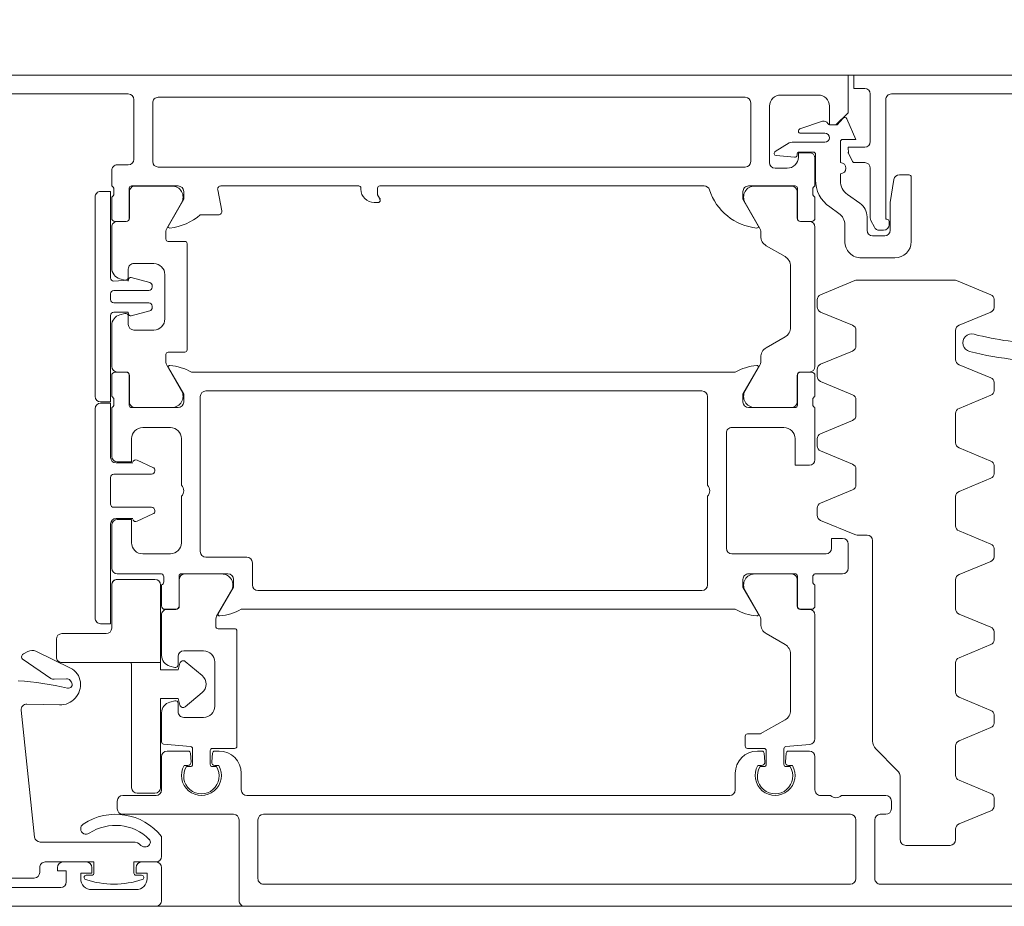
# Model space of a CAD drawing. Header units: centimetres. Extents: x -1631 to 21770, y -8842 to 3590.
# Tile 34 of 142: x 344.3 to 353.19, y 1012.48 to 1020.48. Entities that reach past the tile are written whole.
import ezdxf

# ---------------------------------------------------------------- set-up
doc = ezdxf.new("R2010")
doc.units = ezdxf.units.CM
doc.linetypes.add('Dash', pattern=[60, 30, -30])
for name, color, linetype, lineweight in [('A-DETL', 90, 'Continuous', 9), ('A-DETL-GENF', 92, 'Continuous', 9), ('A-DOOR', 31, 'Continuous', 13)]:
    doc.layers.add(name, color=color, linetype=linetype, lineweight=lineweight)

# ---------------------------------------------------------------- blocks, each defined once
blk = doc.blocks.new('Schueco_FWS_ADS-75-SimplySmart_inw_Family-02 - FWS SI insert unit 90-2368450-6_piętro IV __13_80 m_ - stan projektowany')
at = {"layer": 'A-DETL-GENF'}
for p, q in [((74.6, 0.9), (-74.6, 0.9)), ((-75.5, -6.6), (75.5, -6.6))]:
    blk.add_line(p, q, dxfattribs=at)
at = {"layer": 'A-DOOR'}
for p, q in [((58.95, 0.9), (67.55, 0.9)), ((68.35, 0.9), (74.5, 0.9)), ((67.6, 0.85), (67.6, 0.12)), ((68.3, 0.55), (68.3, 0.85)), ((68.93, 0.75), (68.53, 0.75)), ((70.5, 0.73), (69.21, 0.73)), ((61.81, 0.7), (59.81, 0.7)), ((61.86, 0.12), (61.86, 0.65)), ((62.03, 0.65), (62.03, 0.12)), ((67.38, 0.7), (62.08, 0.7)), ((67.43, 0.12), (67.43, 0.65)), ((69.45, 0.645), (70.3, 0.645)), ((68.53, 0.62), (68.48, 0.62)), ((68.98, 0.62), (68.93, 0.62)), ((69.4, 0.55), (69.4, 0.595)), ((68.3, 0.27), (68.3, 0.45)), ((68.48, 0.5), (68.35, 0.5)), ((69.19, 0.5), (68.98, 0.5)), ((61.13, 0.2034), (61.13, 0.3)), ((61.18, 0.35), (61.58, 0.35)), ((61.63, 0.3), (61.63, -0.2586)), ((69.3968, 0.32), (68.5571, 0.32)), ((69.5668, -0.8688), (69.4466, 0.2752)), ((60.8109, 0.0378), (61.0991, 0.1572)), ((61.71, -0.05), (61.71, 0.02)), ((61.76, 0.07), (61.81, 0.07)), ((62.08, 0.07), (67.38, 0.07)), ((67.65, 0.07), (68.65, 0.07)), ((68.7, 0.02), (68.7, -0.05)), ((60.7804, -0.0022), (60.7804, -0.0778)), ((61.0991, -0.2372), (60.8109, -0.1178)), ((62.16, -0.1), (61.76, -0.1)), ((62.35, -0.1), (62.26, -0.1)), ((62.4, -0.45), (62.4, -0.15)), ((63.12, -0.15), (63.12, -0.3)), ((67.53, -0.1), (63.17, -0.1)), ((67.58, -0.3), (67.58, -0.15)), ((68.3, -0.15), (68.3, -0.45)), ((68.65, -0.1), (68.35, -0.1)), ((61.13, -0.5466), (61.13, -0.2834)), ((61.6593, -0.3293), (61.8507, -0.5207)), ((62.6041, -0.37), (62.6375, -0.37)), ((62.66, -0.36), (62.6244, -0.36)), ((62.6674, -0.4026), (62.6605, -0.4817)), ((62.68, -0.5217), (62.68, -0.38)), ((62.84, -0.38), (62.84, -0.505)), ((62.8595, -0.4817), (62.8526, -0.4026)), ((62.8956, -0.36), (62.86, -0.36)), ((62.8825, -0.37), (62.9159, -0.37)), ((67.7841, -0.37), (67.8175, -0.37)), ((67.8044, -0.36), (67.84, -0.36)), ((67.8474, -0.4026), (67.8405, -0.4817)), ((67.86, -0.38), (67.86, -0.505)), ((68.02, -0.5217), (68.02, -0.38)), ((68.0395, -0.4817), (68.0326, -0.4026)), ((68.04, -0.36), (68.0756, -0.36)), ((68.0625, -0.37), (68.0959, -0.37)), ((62.6405, -0.5), (62.45, -0.5)), ((62.86, -0.525), (63.01, -0.525)), ((62.92, -0.5), (62.8795, -0.5)), ((67.84, -0.525), (67.64, -0.525)), ((67.8205, -0.5), (67.78, -0.5)), ((68.25, -0.5), (68.0595, -0.5)), ((60.8109, -0.7122), (61.0991, -0.5928)), ((61.88, -0.5914), (61.88, -2.4)), ((62.4, -1.729), (62.4, -0.6103)), ((62.4456, -0.5605), (62.6617, -0.5416)), ((63.03, -0.545), (63.03, -0.635)), ((67.62, -0.545), (67.62, -1.585)), ((68.2817, -0.5629), (68.0383, -0.5416)), ((68.3, -0.8457), (68.3, -0.5828)), ((60.7804, -0.7522), (60.7804, -0.8278)), ((61.0991, -0.9872), (60.8109, -0.8678)), ((62.62, -0.8686), (62.62, -1.3755)), ((67.92, -0.805), (68.1, -0.805)), ((68.15, -0.855), (68.15, -0.93)), ((67.82, -1.305), (67.82, -0.905)), ((68.1815, -0.9541), (68.2259, -0.9422)), ((69.2213, -0.9169), (69.5159, -0.9241)), ((61.13, -1.2966), (61.13, -1.0334)), ((69.1139, -1.1235), (69.1247, -1.1379)), ((69.1588, -1.1538), (69.2689, -1.148)), ((69.2995, -1.1565), (69.5506, -1.3259)), ((68.15, -1.28), (68.15, -1.355)), ((68.2259, -1.2678), (68.1815, -1.2559)), ((69.436, -1.4019), (69.1219, -1.2487)), ((60.8109, -1.4622), (61.0991, -1.3428)), ((68.1, -1.405), (67.92, -1.405)), ((68.3, -1.729), (68.3, -1.3643)), ((69.5479, -1.3772), (69.5061, -1.3995)), ((60.7804, -1.5022), (60.7804, -1.5778)), ((62.67, -1.4621), (62.84, -1.5602)), ((61.0991, -1.7372), (60.8109, -1.6178)), ((62.89, -1.6469), (62.89, -1.6915)), ((67.64, -1.605), (67.79, -1.605)), ((67.81, -1.625), (67.81, -1.6915)), ((62.8967, -1.7165), (63.0309, -1.949)), ((67.8033, -1.7165), (67.6691, -1.949)), ((68.9, -3.59), (68.9, -1.7)), ((61.13, -2.0466), (61.13, -1.7834)), ((62.4, -2), (62.4, -1.81)), ((62.43, -1.78), (62.529, -1.78)), ((62.53, -1.779), (62.45, -1.779)), ((62.559, -1.81), (62.559, -2.08)), ((62.56, -2.049), (62.56, -1.809)), ((63.12, -1.78), (67.58, -1.78)), ((68.14, -2.049), (68.14, -1.809)), ((68.141, -2.08), (68.141, -1.81)), ((68.17, -1.779), (68.25, -1.779)), ((68.171, -1.78), (68.27, -1.78)), ((68.3, -1.81), (68.3, -2)), ((67.43, -1.95), (63.42, -1.95)), ((62.42, -2.0717), (62.42, -2.0283)), ((63.37, -2), (63.37, -2.8)), ((67.48, -2.2), (67.48, -2)), ((68.28, -2.0283), (68.28, -2.0717)), ((60.8109, -2.2122), (61.0991, -2.0928)), ((62.15, -2.1), (62.4, -2.1)), ((62.579, -2.1), (63, -2.1)), ((62.9443, -2.099), (62.61, -2.099)), ((67.7, -2.1), (68.121, -2.1)), ((67.7557, -2.099), (68.09, -2.099)), ((68.3, -2.1), (68.7, -2.1)), ((62.1, -2.37), (62.1, -2.15)), ((68.75, -2.15), (68.75, -2.54)), ((60.7804, -2.2522), (60.7804, -2.3278)), ((63.15, -2.28), (62.3, -2.28)), ((67.9, -2.25), (67.53, -2.25)), ((67.95, -3.7), (67.95, -2.3)), ((68.47, -2.28), (68.22, -2.28)), ((61.0991, -2.4872), (60.8109, -2.3678)), ((63.2, -3.37), (63.2, -2.33)), ((68.12, -2.38), (68.12, -2.8)), ((61.93, -2.45), (62.0201, -2.45)), ((62.0392, -2.4538), (62.3491, -2.5822)), ((61.13, -2.7966), (61.13, -2.5334)), ((68.5194, -2.5739), (68.3773, -2.6402)), ((62.38, -2.6284), (62.38, -2.6916)), ((68.71, -2.6), (68.56, -2.6)), ((62.3491, -2.7378), (62.0609, -2.8572)), ((68.36, -2.6674), (68.36, -2.67)), ((68.39, -2.7), (68.73, -2.7)), ((68.76, -2.73), (68.76, -2.97)), ((60.8109, -2.9622), (61.0991, -2.8428)), ((62.03, -2.9034), (62.03, -3.0433)), ((63.37, -2.9), (63.37, -3.7)), ((68.12, -2.9), (68.12, -3.32)), ((60.7804, -3.0022), (60.7804, -3.0778)), ((68.73, -3), (68.39, -3)), ((62.0609, -3.0895), (62.3491, -3.2089)), ((68.36, -3.03), (68.36, -3.0326)), ((68.3773, -3.0598), (68.5194, -3.1261)), ((68.56, -3.1), (68.71, -3.1)), ((61.0991, -3.2372), (60.8109, -3.1178)), ((62.4, -3.6), (62.4, -3.13)), ((68.75, -3.16), (68.75, -3.6)), ((61.13, -3.5466), (61.13, -3.2834)), ((62.38, -3.2551), (62.38, -3.3182)), ((62.3491, -3.3644), (62.0609, -3.4838)), ((62.68, -3.42), (63.15, -3.42)), ((68.22, -3.42), (68.47, -3.42)), ((62.03, -3.53), (62.03, -3.67)), ((60.8109, -3.7122), (61.0991, -3.5928)), ((62.42, -3.6717), (62.42, -3.6283)), ((62.559, -3.62), (62.559, -3.89)), ((63, -3.6), (62.579, -3.6)), ((62.61, -3.601), (62.9443, -3.601)), ((68.571, -3.6), (68.15, -3.6)), ((68.54, -3.601), (68.2057, -3.601)), ((68.591, -3.89), (68.591, -3.62)), ((68.73, -3.6283), (68.73, -3.6717)), ((62.0609, -3.7162), (62.3491, -3.8356)), ((62.4, -3.89), (62.4, -3.7)), ((62.56, -3.891), (62.56, -3.651)), ((68.59, -3.891), (68.59, -3.651)), ((68.75, -3.7), (68.75, -3.89)), ((68.9, -5.5007), (68.9, -3.7007)), ((60.7804, -3.7522), (60.7804, -3.8278)), ((63.0309, -3.751), (62.8967, -3.9835)), ((63.42, -3.75), (67.9, -3.75)), ((68.119, -3.751), (68.2533, -3.9835)), ((61.0991, -3.9872), (60.8109, -3.8678)), ((62.38, -3.8818), (62.38, -3.9449)), ((62.3491, -3.9911), (62.0609, -4.1105)), ((62.4, -5.229), (62.4, -3.971)), ((62.529, -3.92), (62.43, -3.92)), ((62.45, -3.921), (62.53, -3.921)), ((68.03, -3.92), (63.12, -3.92)), ((68.7, -3.921), (68.62, -3.921)), ((68.72, -3.92), (68.621, -3.92)), ((68.75, -4.3407), (68.75, -3.971)), ((61.13, -4.2966), (61.13, -4.0334)), ((62.89, -4.0085), (62.89, -4.0531)), ((68.26, -4.0085), (68.26, -4.08)), ((62.03, -4.1567), (62.03, -4.2966)), ((62.84, -4.1398), (62.67, -4.2379)), ((68.07, -4.12), (68.07, -5.08)), ((68.24, -4.1), (68.09, -4.1)), ((60.8109, -4.4622), (61.0991, -4.3428)), ((62.0609, -4.3428), (62.3491, -4.4622)), ((62.62, -4.3245), (62.62, -4.8755)), ((68.37, -4.3), (68.55, -4.3)), ((68.6, -4.35), (68.6, -4.425)), ((68.27, -4.8), (68.27, -4.4)), ((68.574, -4.4285), (68.4065, -4.4734)), ((68.6315, -4.4491), (68.6759, -4.4372)), ((60.7804, -4.5022), (60.7804, -4.5778)), ((62.38, -4.5084), (62.38, -4.5716)), ((68.3843, -4.5024), (68.3843, -4.5157)), ((61.1208, -4.7462), (60.8109, -4.6178)), ((62.3491, -4.6178), (62.0392, -4.7462)), ((68.4143, -4.5457), (68.73, -4.5457)), ((68.76, -4.5757), (68.76, -4.6257)), ((68.3843, -4.6857), (68.3843, -4.6989)), ((68.73, -4.6557), (68.4143, -4.6557)), ((62.0201, -4.75), (61.1399, -4.75)), ((68.4065, -4.7279), (68.574, -4.7728)), ((68.6, -4.775), (68.6, -4.85)), ((68.6759, -4.7628), (68.6315, -4.7509)), ((68.75, -5.229), (68.75, -4.8593)), ((61.68, -4.95), (61.98, -4.95)), ((62.67, -4.9621), (62.84, -5.0602)), ((68.55, -4.9), (68.37, -4.9)), ((61.53, -5.68), (61.53, -5.1)), ((61.88, -5.15), (61.77, -5.15)), ((62.13, -5.1), (62.13, -5.2494)), ((62.89, -5.1469), (62.89, -5.1915)), ((68.09, -5.1), (68.24, -5.1)), ((68.26, -5.12), (68.26, -5.1915)), ((61.78, -5.2), (61.8184, -5.2)), ((61.863, -5.2273), (61.8945, -5.2893)), ((61.93, -5.3219), (61.93, -5.2)), ((62.8967, -5.2165), (63.0309, -5.449)), ((68.2533, -5.2165), (68.119, -5.449)), ((61.73, -5.28), (61.73, -5.25)), ((61.9, -5.312), (61.9, -5.76)), ((62.4, -5.5), (62.4, -5.31)), ((62.43, -5.28), (62.529, -5.28)), ((62.53, -5.279), (62.45, -5.279)), ((62.559, -5.31), (62.559, -5.58)), ((62.56, -5.549), (62.56, -5.309)), ((68.59, -5.549), (68.59, -5.309)), ((68.591, -5.58), (68.591, -5.31)), ((68.62, -5.279), (68.7, -5.279)), ((68.621, -5.28), (68.72, -5.28)), ((68.75, -5.31), (68.75, -5.5)), ((62.1833, -5.3518), (62.2671, -5.4104)), ((67.7931, -5.5643), (67.7564, -5.3757)), ((67.7859, -5.34), (67.95, -5.34)), ((62.106, -5.5233), (61.994, -5.4448)), ((66.345, -5.45), (66.38, -5.45)), ((62.4, -5.85), (62.4, -5.6)), ((62.42, -5.5717), (62.42, -5.5283)), ((62.579, -5.6), (63, -5.6)), ((62.9443, -5.599), (62.61, -5.599)), ((63.4, -5.6), (66.33, -5.6)), ((66.5, -5.57), (66.5, -5.58)), ((66.52, -5.6), (67.7636, -5.6)), ((68.15, -5.6), (68.571, -5.6)), ((68.2057, -5.599), (68.54, -5.599)), ((68.73, -5.5283), (68.73, -5.5717)), ((68.75, -5.6), (68.75, -5.74)), ((62.17, -5.71), (62.17, -5.6461)), ((62.395, -5.6562), (62.395, -5.885)), ((61.6374, -5.7), (61.55, -5.7)), ((62.76, -5.76), (62.65, -5.76)), ((68.33, -5.77), (63.03, -5.77)), ((61.95, -5.81), (62.0419, -5.81)), ((62.17, -6), (62.17, -5.81)), ((62.5839, -5.8582), (62.75, -5.8742)), ((62.81, -6.32), (62.81, -5.81)), ((62.98, -5.82), (62.98, -6.35)), ((68.38, -6.35), (68.38, -5.82)), ((68.55, -5.84), (68.55, -6.38)), ((68.7, -5.79), (68.6, -5.79)), ((62.415, -5.905), (62.542, -5.905)), ((62.562, -5.885), (62.562, -5.8781)), ((62.7584, -5.9112), (62.6319, -5.9878)), ((61.9, -6), (61.9, -6.43)), ((62.606, -5.995), (62.31, -5.995)), ((62.31, -6.075), (62.5299, -6.075)), ((62.5363, -6.1139), (62.3328, -6.1836)), ((63.03, -6.4), (68.33, -6.4)), ((59.4, -6.43), (61.71, -6.43)), ((62.37, -6.42), (62.71, -6.42)), ((68.6, -6.43), (69.89, -6.43))]:
    blk.add_line(p, q, dxfattribs=at)
at = {"layer": 'A-DOOR', "flags": 128}
for points in [[(68.43, 0.65), (68.43, 0.6), (68.53, 0.6), (68.53, 0.55)], [(68.93, 0.55), (68.93, 0.6), (69.03, 0.6), (69.03, 0.65)], [(69.16, 0.68), (69.16, 0.58), (69.24, 0.58), (69.24, 0.55)], [(68.35, 0.5), (68.55, 0.5), (68.55, 0.6)], [(68.91, 0.6), (68.91, 0.5), (69.35, 0.5)], [(63.01, -0.655), (62.8954, -0.655), (62.67, -0.782)], [(68.85, -1.65), (68.76, -1.65), (68.76, -2.55)], [(63.05, -2.05), (63.05, -1.98), (62.9118, -1.7407)], [(67.7881, -1.7407), (67.65, -1.98), (67.65, -2.05)], [(62.25, -2.33), (62.25, -2.42), (62.15, -2.42)], [(68.7, -2.59), (68.57, -2.59), (68.57, -2.38)], [(62.45, -3.08), (62.58, -3.08), (62.58, -3.32)], [(68.57, -3.32), (68.57, -3.11), (68.7, -3.11)], [(68.76, -3.15), (68.76, -3.64), (68.85, -3.64)], [(62.9118, -3.9593), (63.05, -3.72), (63.05, -3.65)], [(68.1, -3.65), (68.1, -3.72), (68.2381, -3.9593)], [(68.85, -3.6507), (68.76, -3.6507), (68.76, -4.4307)], [(68.73, -4.4607), (68.6, -4.4607), (68.5989, -4.4444), (68.6, -4.4607)], [(61.95, -6.48), (62.05, -6.48), (62.05, -6.6), (59.1, -6.6), (59.1, -4.65)], [(68.6, -4.7407), (68.5989, -4.757), (68.6, -4.7507), (68.73, -4.7407)], [(68.76, -4.7707), (68.76, -5.5507), (68.85, -5.5507)], [(61.72, -5.2), (61.72, -5.45), (61.6867, -5.6579)], [(63.05, -5.55), (63.05, -5.48), (62.9118, -5.2407)], [(68.2381, -5.2407), (68.1, -5.48), (68.1, -5.55)], [(61.76, -6.38), (61.76, -5.3), (61.75, -5.3)], [(66.35, -5.58), (66.35, -5.5183), (66.3309, -5.4909), (66.325, -5.47)], [(62.0597, -5.8209), (62.0978, -5.8957), (62.1, -5.95), (61.95, -5.95)], [(62.55, -5.86), (62.55, -5.9), (62.45, -5.9)], [(62.1124, -6.2064), (62.03, -6.02), (62.15, -6.02)], [(70.75, -6.6), (62.1, -6.6), (62.1, -6.26), (62.21, -6.15), (62.27, -6.15), (62.27, -6.32)], [(62.265, -6.15), (62.2, -6.15), (62.1457, -6.2116)]]:
    blk.add_lwpolyline(points, dxfattribs=at)
for points in [[(68.1342, -0.9159), (68.15, -0.975), (68.31, -0.975), (68.31, -0.17), (68.31, -0.975), (68.15, -0.975)], [(68.36, -0.12), (68.52, -0.12)], [(68.57, -0.17), (68.57, -1.27)], [(67.9337, -1.0284), (68.0859, -0.9007)], [(68.0859, -1.3093), (67.9337, -1.1816)], [(68.58, -1.3), (68.31, -1.3), (68.31, -1.235), (68.15, -1.235), (68.1342, -1.2941), (68.15, -1.235), (68.31, -1.235), (68.31, -1.3)], [(69.2, -1.3), (68.31, -1.3), (68.31, -2), (68.31, -1.3)], [(69.25, -1.51), (69.25, -1.35)], [(68.8, -1.56), (69.2, -1.56)], [(68.75, -2), (68.75, -1.61)], [(68.36, -2.05), (68.7, -2.05)]]:
    blk.add_lwpolyline(points, close=True, dxfattribs=at)
at = {"layer": 'A-DOOR'}
for centre, radius, start, end in [((67.55, 0.85), 0.05, 360, 90), ((68.35, 0.85), 0.05, 90, 180), ((68.53, 0.65), 0.1, 90, 180), ((68.93, 0.65), 0.1, 360, 90), ((69.21, 0.68), 0.05, 90, 180), ((61.81, 0.65), 0.05, 360, 90), ((62.08, 0.65), 0.05, 90, 180), ((67.38, 0.65), 0.05, 360, 90), ((68.48, 0.64), 0.02, 108.18055, 270), ((68.73, -0.1213), 0.8213, 71.81945, 108.18055), ((68.98, 0.64), 0.02, 270, 71.81945), ((69.45, 0.595), 0.05, 90, 180), ((68.35, 0.55), 0.05, 180, 270), ((68.48, 0.55), 0.05, 270, 360), ((68.53, 0.6), 0.02, 360, 90), ((68.93, 0.6), 0.02, 90, 180), ((68.98, 0.55), 0.05, 180, 270), ((69.19, 0.55), 0.05, 270, 360), ((69.35, 0.55), 0.05, 270, 0), ((68.35, 0.45), 0.05, 90, 180), ((68.45, 0.315), 0.05, 44.427, 161.96421), ((61.18, 0.3), 0.05, 90, 180), ((61.58, 0.3), 0.05, 360, 90), ((68.7147, 0.5999), 0.5299, 218.50538, 303.56001), ((68.4348, 0.3199), 0.0341, 161.96421, 225.0141), ((68.7147, 0.5999), 0.4299, 225.0141, 303.56001), ((68.5571, 0.42), 0.1, 224.427, 270), ((69.3968, 0.27), 0.05, 6, 90), ((61.08, 0.2034), 0.05, 292.5, 360), ((68.98, 0.2), 0.05, 303.56001, 123.56001), ((61.81, 0.12), 0.05, 270, 360), ((62.08, 0.12), 0.05, 180, 270), ((67.38, 0.12), 0.05, 270, 360), ((67.65, 0.12), 0.05, 180, 270), ((60.83, -0.0084), 0.05, 112.5, 172.85476), ((61.76, 0.02), 0.05, 90, 180), ((68.65, 0.02), 0.05, 0, 90), ((60.83, -0.0716), 0.05, 187.14524, 247.5), ((61.76, -0.05), 0.05, 180, 270), ((62.21, -0.1525), 0.0725, 46.39718, 133.60282), ((68.65, -0.05), 0.05, 270, 360), ((62.35, -0.15), 0.05, 360, 90), ((62.76, -0.28), 0.18, 330, 210), ((62.76, -0.275), 0.16, 327.91005, 212.08995), ((63.17, -0.15), 0.05, 90, 180), ((67.53, -0.15), 0.05, 0, 90), ((67.94, -0.28), 0.18, 330, 210), ((67.94, -0.275), 0.16, 327.91535, 212.08465), ((68.35, -0.15), 0.05, 90, 180), ((68.36, -0.17), 0.05, 90, 180), ((68.36, -0.17), 0.05, 90, 180), ((68.52, -0.17), 0.05, 0, 90), ((68.52, -0.17), 0.05, 0, 90), ((61.08, -0.2834), 0.05, 360, 67.5), ((61.73, -0.2586), 0.1, 180, 225), ((62.92, -0.3), 0.2, 270, 360), ((67.78, -0.3), 0.2, 180, 270), ((62.6375, -0.4), 0.03, 355, 90), ((62.66, -0.38), 0.02, 360, 90), ((62.86, -0.38), 0.02, 90, 180), ((62.8825, -0.4), 0.03, 90, 185), ((67.8175, -0.4), 0.03, 355, 90), ((67.84, -0.38), 0.02, 360, 90), ((68.04, -0.38), 0.02, 90, 180), ((68.0625, -0.4), 0.03, 90, 185), ((61.78, -0.5914), 0.1, 0, 45), ((62.45, -0.45), 0.05, 180, 270), ((62.6405, -0.48), 0.02, 270, 355), ((62.66, -0.5217), 0.02, 275, 360), ((62.86, -0.505), 0.02, 180, 270), ((62.8795, -0.48), 0.02, 185, 270), ((63.01, -0.545), 0.02, 360, 90), ((67.64, -0.545), 0.02, 90, 180), ((67.8205, -0.48), 0.02, 270, 355), ((67.84, -0.505), 0.02, 270, 0), ((68.04, -0.5217), 0.02, 180, 265), ((68.0595, -0.48), 0.02, 185, 270), ((68.25, -0.45), 0.05, 270, 360), ((61.08, -0.5466), 0.05, 292.5, 360), ((62.45, -0.6103), 0.05, 95, 180), ((68.28, -0.5828), 0.02, 360, 85), ((62.8954, -0.675), 0.02, 90, 120), ((63.01, -0.635), 0.02, 270, 360), ((60.83, -0.7584), 0.05, 112.5, 172.85476), ((62.72, -0.8686), 0.1, 120, 180), ((60.83, -0.8216), 0.05, 187.14524, 247.5), ((67.92, -0.905), 0.1, 90, 180), ((68.1, -0.855), 0.05, 360, 90), ((68.2, -0.8457), 0.1, 285, 360), ((69.5171, -0.8741), 0.05, 268.60815, 6), ((68.1052, -0.9237), 0.03, 15, 130), ((68.1052, -0.9237), 0.03, 15, 130), ((68.175, -0.93), 0.025, 180, 285), ((69.2168, -1.1018), 0.185, 88.60815, 187.06664), ((61.08, -1.0334), 0.05, 0, 67.5), ((67.998, -1.105), 0.1, 130, 230), ((67.998, -1.105), 0.1, 130, 230), ((69.192, -1.1049), 0.16, 187.06664, 244), ((69.1418, -1.1024), 0.035, 76.46904, 217), ((69.1567, -1.1138), 0.04, 217, 273), ((69.7349, 1.3622), 2.5, 256.46904, 266.78372), ((69.2715, -1.198), 0.05, 56, 93), ((61.08, -1.2966), 0.05, 292.5, 360), ((67.92, -1.305), 0.1, 180, 270), ((68.1052, -1.2863), 0.03, 230, 345), ((68.1052, -1.2863), 0.03, 230, 345), ((68.175, -1.28), 0.025, 75, 180), ((68.2, -1.3643), 0.1, 360, 75), ((68.62, -1.27), 0.05, 180, 216.8699), ((68.62, -1.27), 0.05, 180, 216.8699), ((69.2, -1.35), 0.05, 360, 90), ((69.2, -1.35), 0.05, 360, 90), ((69.5338, -1.3508), 0.03, 298, 56), ((62.72, -1.3755), 0.1, 180, 240), ((68.1, -1.355), 0.05, 270, 360), ((69.4685, -1.3288), 0.08, 246, 298), ((60.83, -1.5084), 0.05, 112.5, 172.85476), ((69.2, -1.51), 0.05, 270, 360), ((69.2, -1.51), 0.05, 270, 360), ((60.83, -1.5716), 0.05, 187.14524, 247.5), ((62.79, -1.6469), 0.1, 360, 60), ((67.64, -1.585), 0.02, 180, 270), ((68.8, -1.61), 0.05, 90, 180), ((68.8, -1.61), 0.05, 90, 180), ((67.79, -1.625), 0.02, 0, 90), ((68.85, -1.7), 0.05, 360, 90), ((61.08, -1.7834), 0.05, 0, 67.5), ((62.45, -1.729), 0.05, 180, 270), ((62.94, -1.6915), 0.05, 180, 210), ((62.9238, -1.7338), 0.0138, 84.67141, 210), ((62.8787, -2.2179), 0.5, 61.13954, 84.67141), ((67.8213, -2.2179), 0.5, 95.32859, 118.86046), ((67.7762, -1.7338), 0.0138, 330, 95.32859), ((67.76, -1.6915), 0.05, 330, 360), ((68.25, -1.729), 0.05, 270, 0), ((62.43, -1.81), 0.03, 90, 180), ((62.529, -1.81), 0.03, 360, 90), ((62.53, -1.809), 0.03, 360, 90), ((68.17, -1.809), 0.03, 90, 180), ((68.171, -1.81), 0.03, 90, 180), ((68.27, -1.81), 0.03, 360, 90), ((62.9443, -1.999), 0.1, 270, 30), ((63.42, -2), 0.05, 90, 180), ((67.43, -2), 0.05, 0, 90), ((67.7557, -1.999), 0.1, 150, 270), ((62.39, -2.0283), 0.03, 360, 70.52878), ((68.31, -2.0283), 0.03, 109.47122, 180), ((68.36, -2), 0.05, 180, 270), ((68.36, -2), 0.05, 180, 270), ((68.7, -2), 0.05, 270, 0), ((68.7, -2), 0.05, 270, 360), ((61.08, -2.0466), 0.05, 292.5, 0), ((62.15, -2.15), 0.05, 90, 180), ((62.39, -2.0717), 0.03, 289.47122, 360), ((62.579, -2.08), 0.02, 180, 270), ((62.61, -2.049), 0.05, 180, 270), ((63, -2.05), 0.05, 270, 0), ((67.7, -2.05), 0.05, 180, 270), ((68.09, -2.049), 0.05, 270, 360), ((68.121, -2.08), 0.02, 270, 0), ((68.31, -2.0717), 0.03, 180, 250.52878), ((68.7, -2.15), 0.05, 0, 90), ((60.83, -2.2584), 0.05, 112.5, 172.85476), ((67.53, -2.2), 0.05, 180, 270), ((62.3, -2.33), 0.05, 90, 180), ((63.15, -2.33), 0.05, 0, 90), ((67.9, -2.3), 0.05, 0, 90), ((68.22, -2.38), 0.1, 90, 180), ((68.47, -2.38), 0.1, 360, 90), ((60.83, -2.3216), 0.05, 187.14524, 247.5), ((61.93, -2.4), 0.05, 180, 270), ((62.15, -2.37), 0.05, 180, 270), ((61.08, -2.5334), 0.05, 0, 67.5), ((62.0201, -2.5), 0.05, 67.5, 90), ((68.5321, -2.6011), 0.03, 21.71176, 115), ((68.7, -2.54), 0.05, 270, 360), ((68.71, -2.55), 0.05, 270, 360), ((62.33, -2.6284), 0.05, 0, 67.5), ((68.39, -2.6674), 0.03, 115, 180), ((62.33, -2.6916), 0.05, 292.5, 0), ((68.39, -2.67), 0.03, 180, 270), ((68.73, -2.73), 0.03, 0, 90), ((61.08, -2.7966), 0.05, 292.5, 0), ((63.4225, -2.85), 0.0725, 136.39718, 223.60282), ((68.1725, -2.85), 0.0725, 136.39718, 223.60282), ((62.08, -2.9034), 0.05, 112.5, 180), ((60.83, -3.0084), 0.05, 112.5, 172.85476), ((68.39, -3.03), 0.03, 90, 180), ((68.73, -2.97), 0.03, 270, 360), ((60.83, -3.0716), 0.05, 187.14524, 247.5), ((62.08, -3.0433), 0.05, 180, 247.5), ((62.45, -3.13), 0.05, 90, 180), ((68.39, -3.0326), 0.03, 180, 245), ((68.5321, -3.0989), 0.03, 245, 338.28824), ((68.7, -3.16), 0.05, 0, 90), ((68.71, -3.15), 0.05, 0, 90), ((61.08, -3.2834), 0.05, 0, 67.5), ((62.33, -3.2551), 0.05, 0, 67.5), ((62.33, -3.3182), 0.05, 292.5, 0), ((62.68, -3.32), 0.1, 180, 270), ((63.15, -3.37), 0.05, 270, 0), ((68.22, -3.32), 0.1, 180, 270), ((68.47, -3.32), 0.1, 270, 360), ((61.08, -3.5466), 0.05, 292.5, 0), ((62.08, -3.53), 0.05, 112.5, 180), ((62.39, -3.6283), 0.03, 0, 70.52878), ((62.579, -3.62), 0.02, 90, 180), ((62.61, -3.651), 0.05, 90, 180), ((62.9443, -3.701), 0.1, 330, 90), ((63, -3.65), 0.05, 0, 90), ((68.15, -3.65), 0.05, 90, 180), ((68.2057, -3.701), 0.1, 90, 210), ((68.54, -3.651), 0.05, 360, 90), ((68.571, -3.62), 0.02, 0, 90), ((68.76, -3.6283), 0.03, 109.47122, 180), ((68.85, -3.59), 0.05, 270, 360), ((60.83, -3.7584), 0.05, 112.5, 172.85476), ((62.08, -3.67), 0.05, 180, 247.5), ((62.39, -3.6717), 0.03, 289.47122, 360), ((63.42, -3.7), 0.05, 180, 270), ((67.9, -3.7), 0.05, 270, 360), ((68.76, -3.6717), 0.03, 180, 250.52878), ((68.85, -3.7007), 0.05, 0, 90), ((60.83, -3.8216), 0.05, 187.14524, 247.5), ((62.33, -3.8818), 0.05, 0, 67.5), ((62.43, -3.89), 0.03, 180, 270), ((62.529, -3.89), 0.03, 270, 0), ((62.53, -3.891), 0.03, 270, 0), ((68.62, -3.891), 0.03, 180, 270), ((68.621, -3.89), 0.03, 180, 270), ((68.72, -3.89), 0.03, 270, 0), ((61.08, -4.0334), 0.05, 0, 67.5), ((62.33, -3.9449), 0.05, 292.5, 0), ((62.45, -3.971), 0.05, 90, 180), ((62.94, -4.0085), 0.05, 150, 180), ((62.9238, -3.9662), 0.0138, 150, 275.32859), ((62.8787, -3.4821), 0.5, 275.32859, 298.86046), ((68.2713, -3.4821), 0.5, 241.13954, 264.67141), ((68.2262, -3.9662), 0.0138, 264.67141, 30), ((68.21, -4.0085), 0.05, 0, 30), ((68.7, -3.971), 0.05, 0, 90), ((60.2674, -7.0089), 2.9943, 75.77229, 92.11829), ((62.79, -4.0531), 0.1, 300, 0), ((68.24, -4.08), 0.02, 270, 0), ((60.2677, -7.0085), 2.834, 75.78562, 88.47774), ((60.9847, -4.1842), 0.08, 254.69903, 76.52965), ((62.08, -4.1567), 0.05, 112.5, 180), ((68.09, -4.12), 0.02, 90, 180), ((62.72, -4.3245), 0.1, 120, 180), ((61.08, -4.2966), 0.05, 292.5, 0), ((62.08, -4.2966), 0.05, 180, 247.5), ((68.37, -4.4), 0.1, 90, 180), ((68.55, -4.35), 0.05, 0, 90), ((68.65, -4.3407), 0.1, 285, 0), ((68.5792, -4.4478), 0.02, 10, 105), ((68.625, -4.425), 0.025, 180, 285), ((68.73, -4.4307), 0.03, 270, 0), ((60.83, -4.5084), 0.05, 112.5, 172.85476), ((62.33, -4.5084), 0.05, 0, 67.5), ((68.4143, -4.5024), 0.03, 105, 180), ((68.4143, -4.5157), 0.03, 180, 270), ((60.83, -4.5716), 0.05, 187.14524, 247.5), ((62.33, -4.5716), 0.05, 292.5, 0), ((68.73, -4.5757), 0.03, 0, 90), ((68.4143, -4.6857), 0.03, 90, 180), ((68.4143, -4.6989), 0.03, 180, 255), ((68.73, -4.6257), 0.03, 270, 0), ((61.1399, -4.7), 0.05, 247.5, 270), ((62.0201, -4.7), 0.05, 270, 292.5), ((68.37, -4.8), 0.1, 180, 270), ((68.5792, -4.7535), 0.02, 255, 350), ((68.625, -4.775), 0.025, 75, 180), ((68.65, -4.8593), 0.1, 360, 75), ((68.73, -4.7707), 0.03, 0, 90), ((62.72, -4.8755), 0.1, 180, 240), ((68.55, -4.85), 0.05, 270, 0), ((61.68, -5.1), 0.15, 90, 180), ((61.98, -5.1), 0.15, 360, 90), ((62.79, -5.1469), 0.1, 0, 60), ((61.77, -5.2), 0.05, 90, 180), ((61.88, -5.2), 0.05, 0, 90), ((68.09, -5.08), 0.02, 180, 270), ((68.24, -5.12), 0.02, 0, 90), ((61.78, -5.25), 0.05, 90, 180), ((61.8184, -5.25), 0.05, 27, 90), ((62.45, -5.229), 0.05, 180, 270), ((62.94, -5.1915), 0.05, 180, 210), ((62.9238, -5.2338), 0.0138, 84.37742, 210), ((62.8762, -5.7177), 0.5, 17.74842, 84.37742), ((68.2782, -5.7172), 0.5, 96.14068, 131.02522), ((68.2262, -5.2338), 0.0138, 330, 96.14068), ((68.21, -5.1915), 0.05, 330, 0), ((68.7, -5.229), 0.05, 270, 0), ((61.75, -5.28), 0.02, 180, 270), ((61.85, -5.312), 0.05, 0, 27), ((62.08, -5.3219), 0.15, 180, 235), ((62.255, -5.2494), 0.125, 180, 235), ((62.43, -5.31), 0.03, 90, 180), ((62.529, -5.31), 0.03, 0, 90), ((62.53, -5.309), 0.03, 0, 90), ((68.62, -5.309), 0.03, 90, 180), ((68.621, -5.31), 0.03, 90, 180), ((68.72, -5.31), 0.03, 0, 90), ((62.095, -5.6562), 0.3, 360, 55), ((67.7859, -5.37), 0.03, 90, 191), ((62.39, -5.5283), 0.03, 0, 70.52878), ((62.9443, -5.499), 0.1, 270, 30), ((66.345, -5.47), 0.02, 90, 180), ((66.345, -5.4767), 0.02, 180, 225), ((66.33, -5.5183), 0.02, 360, 45), ((66.38, -5.57), 0.12, 360, 90), ((68.2057, -5.499), 0.1, 150, 270), ((68.76, -5.5283), 0.03, 109.47122, 180), ((68.85, -5.5007), 0.05, 270, 0), ((62.02, -5.6461), 0.15, 360, 55), ((62.39, -5.5717), 0.03, 289.47122, 0), ((62.579, -5.58), 0.02, 180, 270), ((62.61, -5.549), 0.05, 180, 270), ((63, -5.55), 0.05, 270, 0), ((63.4, -5.55), 0.05, 197.74842, 270), ((66.33, -5.58), 0.02, 270, 0), ((66.52, -5.58), 0.02, 180, 270), ((67.7636, -5.57), 0.03, 270, 11), ((68.15, -5.55), 0.05, 180, 270), ((68.54, -5.549), 0.05, 270, 0), ((68.571, -5.58), 0.02, 270, 0), ((68.76, -5.5717), 0.03, 180, 250.52878), ((61.55, -5.68), 0.02, 180, 270), ((61.6374, -5.65), 0.05, 270, 350.90972), ((61.95, -5.76), 0.05, 180, 270), ((62.17, -5.76), 0.05, 90, 270), ((62.65, -5.86), 0.1, 90, 180), ((62.76, -5.81), 0.05, 0, 90), ((63.03, -5.82), 0.05, 90, 180), ((68.33, -5.82), 0.05, 0, 90), ((68.7, -5.74), 0.05, 270, 0), ((62.0419, -5.83), 0.02, 27, 90), ((62.45, -5.85), 0.05, 180, 270), ((62.582, -5.8781), 0.02, 84.5, 180), ((68.6, -5.84), 0.05, 90, 180), ((61.95, -6), 0.05, 90, 180), ((62.08, -5.9048), 0.02, 0, 27), ((62.415, -5.885), 0.02, 180, 270), ((62.542, -5.885), 0.02, 270, 0), ((62.748, -5.8941), 0.02, 301.18497, 84.5), ((62.15, -6), 0.02, 270, 0), ((62.31, -6.035), 0.04, 90, 270), ((62.606, -5.945), 0.05, 270, 301.18497), ((62.5299, -6.095), 0.02, 288.90458, 90), ((62.1307, -6.1983), 0.02, 203.83874, 318.57633), ((62.265, -6.17), 0.02, 23.81736, 90), ((62.3199, -6.1458), 0.04, 203.81736, 288.90458), ((61.71, -6.38), 0.05, 270, 0), ((62.37, -6.32), 0.1, 180, 270), ((62.71, -6.32), 0.1, 270, 0), ((63.03, -6.35), 0.05, 180, 270), ((68.33, -6.35), 0.05, 270, 0), ((68.6, -6.38), 0.05, 180, 270), ((61.95, -6.43), 0.05, 180, 270)]:
    blk.add_arc(centre, radius, start, end, dxfattribs=at)

msp = doc.modelspace()

# ---------------------------------------------------------------- linework, layer by layer
at = {"layer": 'A-DETL', "linetype": 'Dash', "lineweight": 25}
msp.add_open_spline([(-555.6232, 1472.5748), (-478.9075, 1472.5748), (-450.6232, 1472.5748), (-439.1232, 1472.5748), (-439.1232, 1461.0748), (-439.1232, 1432.7905), (-439.1232, 1329.1098), (-439.1232, 1326.2814), (-439.1232, 1289.3256), (-402.1674, 1289.3256), (-399.339, 1289.3256), (54.3768, 1289.3256), (347.2041, 1289.3256), (391.6656, 1289.3256), (413.8768, 1267.1144), (413.8768, 1211.1482), (413.8768, 1019.9004)], degree=3, knots=[0, 0, 0, 0, 1.274059, 1.834911, 2.395763, 3.964714, 5.438832, 7.007784, 7.847024, 8.686264, 14.083246, 22.278473, 30.929004, 34.961158, 36.402966, 39.45005, 39.45005, 39.45005, 39.45005], dxfattribs=at)

# ---------------------------------------------------------------- block references
at = {"layer": 'A-DOOR', "rotation": 180}
msp.add_blockref('Schueco_FWS_ADS-75-SimplySmart_inw_Family-02 - FWS SI insert unit 90-2368450-6_piętro IV __13_80 m_ - stan projektowany', (413.8768, 1013.3756), dxfattribs=at)

doc.saveas('drawing.dxf')
